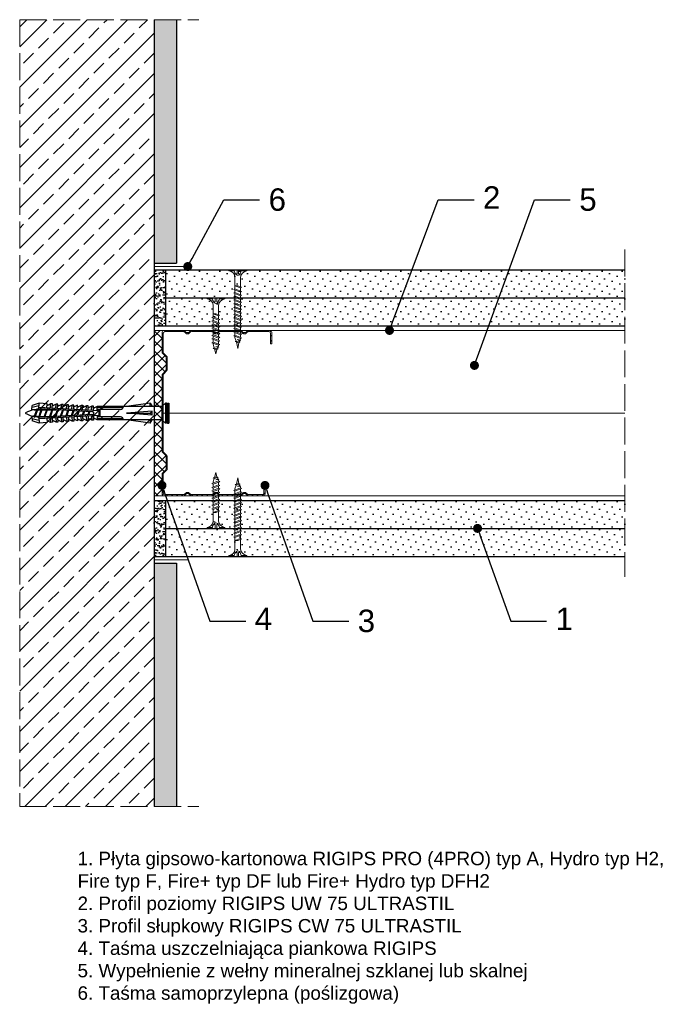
# Model space of a CAD drawing. Header units: millimetres. Extents: x 1525 to 2876, y 547 to 1600.
# Tile 2 of 5: x 2078 to 2368, y 547 to 987. Entities that reach past the tile are written whole.
import ezdxf
from ezdxf import colors
from ezdxf.entities.mleader import LeaderData, LeaderLine
from ezdxf.math import Vec2, Vec3

# ---------------------------------------------------------------- set-up
doc = ezdxf.new("R2010")
doc.units = ezdxf.units.MM
doc.linetypes.add('ACAD_ISO02W100', pattern=[15, 12, -3])
for name, color, linetype, lineweight in [('_ISOVER WELNA', 7, 'BATTING', 9), ('_RIGIPS AKCESORIA', 7, 'Continuous', 18), ('_RIGIPS G-K', 7, 'Continuous', 25), ('_RIGIPS PROFIL', 7, 'Continuous', 18), ('KRESKOWANIE', 7, 'Continuous', 9), ('OPISY', 7, 'Continuous', 9), ('PRZERYWANA', 7, 'ACAD_ISO02W100', 9)]:
    doc.layers.add(name, color=color, linetype=linetype, lineweight=lineweight)
doc.styles.get("Standard").update_dxf_attribs({"font": 'arial.ttf'})
doc.linetypes.add('BATTING', pattern='A,0.00254,-2.54,[134,ltypeshp.shx,S=2.54,R=0,X=-2.54,Y=0],-5.08,[134,ltypeshp.shx,S=2.54,R=180,X=2.54,Y=0],-2.54', length=10.16254)
pattern_1 = [(225, (203.0252, -227.8716), (1.122532, -3.367596), [0, -3.175])]
pattern_2 = [(225, (203.0252, -229.6716), (1.122532, -3.367596), [0, -3.175])]

# ---------------------------------------------------------------- blocks, each defined once
blk = doc.blocks.new('TN 25')
at = {"layer": '_RIGIPS AKCESORIA'}
for p, q in [((0, -0.84), (0, 7.16)), ((0, 7.16), (0.46, 7.16)), ((0.46, 4.78), (0, 4.78)), ((0.46, 7.16), (0.46, 4.78)), ((3.02, 4.46), (8.47, 4.46)), ((7.12, 4.46), (7.12, 3.18)), ((8.03, 2.01), (7.12, 4.46)), ((8.47, 4.46), (8.79, 5)), ((9.61, 1.51), (8.47, 4.46)), ((8.79, 5), (9.93, 2.01)), ((9, 4.46), (10.1, 4.46)), ((10.1, 4.46), (10.41, 5)), ((11.23, 1.51), (10.1, 4.46)), ((10.41, 5), (11.56, 2.01)), ((10.62, 4.46), (11.67, 4.46)), ((11.67, 4.46), (11.99, 5)), ((12.81, 1.51), (11.67, 4.46)), ((11.99, 5), (13.14, 2.01)), ((12.2, 4.46), (13.21, 4.46)), ((13.21, 4.46), (13.52, 5)), ((14.34, 1.51), (13.21, 4.46)), ((13.52, 5), (14.67, 2.01)), ((13.73, 4.46), (14.8, 4.46)), ((14.8, 4.46), (15.12, 5)), ((15.94, 1.51), (14.8, 4.46)), ((15.12, 5), (16.26, 2.01)), ((15.33, 4.46), (16.42, 4.46)), ((16.42, 4.46), (16.73, 5)), ((17.55, 1.51), (16.42, 4.46)), ((16.73, 5), (17.88, 2.01)), ((16.94, 4.46), (17.99, 4.46)), ((17.99, 4.46), (18.31, 5)), ((19.13, 1.51), (17.99, 4.46)), ((18.31, 5), (19.45, 2.01)), ((18.52, 4.46), (19.68, 4.46)), ((19.68, 4.46), (20, 5)), ((20.82, 1.51), (19.68, 4.46)), ((20, 5), (21.14, 2.01)), ((20.21, 4.46), (20.7, 4.46)), ((20.7, 4.46), (22.28, 3.98)), ((0, 3.5), (1.77, 3.5)), ((0, 2.83), (1.77, 2.83)), ((0.46, 1.64), (0, 1.64)), ((0.46, -0.84), (0.46, 1.64)), ((1.77, 3.5), (1.77, 4.2)), ((1.77, 2.83), (1.77, 2.18)), ((7.49, 2.01), (3.55, 2.01)), ((7.12, 3.18), (7.65, 1.53)), ((7.65, 1.53), (8.03, 2.01)), ((9.41, 2.01), (8.03, 2.01)), ((9.93, 2.01), (9.61, 1.51)), ((11.04, 2.01), (9.93, 2.01)), ((11.56, 2.01), (11.23, 1.51)), ((12.61, 2.01), (11.56, 2.01)), ((13.14, 2.01), (12.81, 1.51)), ((14.15, 2.01), (13.14, 2.01)), ((14.67, 2.01), (14.34, 1.51)), ((15.74, 2.01), (14.67, 2.01)), ((16.26, 2.01), (15.94, 1.51)), ((17.36, 2.01), (16.26, 2.01)), ((17.88, 2.01), (17.55, 1.51)), ((18.93, 2.01), (17.88, 2.01)), ((19.45, 2.01), (19.13, 1.51)), ((19.45, 2.01), (20.62, 2.01)), ((21.14, 2.01), (20.82, 1.51)), ((21.14, 2.01), (21.81, 2.12)), ((21.85, 1.83), (21.67, 3.28)), ((21.67, 3.28), (22.14, 2.4)), ((22.14, 2.4), (21.85, 1.83)), ((22.7, 2.36), (22.14, 2.4)), ((22.28, 3.98), (22.56, 4.37)), ((22.7, 2.36), (22.28, 3.98)), ((22.56, 4.37), (23.03, 2.71)), ((23.03, 2.71), (22.7, 2.36)), ((22.71, 3.85), (25, 3.24)), ((25, 3.24), (23.03, 2.71)), ((0, -0.84), (0.46, -0.84))]:
    blk.add_line(p, q, dxfattribs=at)
for centre, major_axis, ratio, start_param, end_param in [((3.09, 7.67), (0.17, 3.2), 0.826134, 1.773653, 3.180586), ((-0.04, 0.9), (0, 3.93), 0.848176, -0.720942, -0.151112), ((3.37, -1.57), (0.28, 3.57), 0.832181, 0.035984, 1.430787), ((-2.73, 15.91), (0, 14.76), 0.848176, 3.399396, 3.475072), ((0.59, 4.62), (0, 2.81), 0.848176, 3.475072, 3.862535), ((1.66, 3.18), (0, 0.895), 0.848176, -1.552777, -0.720942), ((1.66, 3.18), (0, 0.895), 0.848176, 3.862535, 4.730408)]:
    blk.add_ellipse(centre, major_axis=major_axis, ratio=ratio, start_param=start_param, end_param=end_param, dxfattribs=at)
blk = doc.blocks.new('TN 35')
at = {"layer": '_RIGIPS AKCESORIA'}
for p, q in [((0, -0.84), (0, 7.16)), ((0, 7.16), (0.46, 7.16)), ((0.46, 4.78), (0, 4.78)), ((0.46, 7.16), (0.46, 4.78)), ((3.02, 4.46), (8.47, 4.46)), ((7.12, 4.46), (7.12, 3.18)), ((8.03, 2.01), (7.12, 4.46)), ((8.47, 4.46), (8.79, 5)), ((9.61, 1.51), (8.47, 4.46)), ((8.79, 5), (9.93, 2.01)), ((9, 4.46), (10.1, 4.46)), ((10.1, 4.46), (10.41, 5)), ((11.23, 1.51), (10.1, 4.46)), ((10.41, 5), (11.56, 2.01)), ((10.62, 4.46), (11.67, 4.46)), ((11.67, 4.46), (11.99, 5)), ((12.81, 1.51), (11.67, 4.46)), ((11.99, 5), (13.14, 2.01)), ((12.2, 4.46), (13.21, 4.46)), ((13.21, 4.46), (13.52, 5)), ((14.34, 1.51), (13.21, 4.46)), ((13.52, 5), (14.67, 2.01)), ((13.73, 4.46), (14.8, 4.46)), ((14.8, 4.46), (15.12, 5)), ((15.94, 1.51), (14.8, 4.46)), ((15.12, 5), (16.26, 2.01)), ((15.33, 4.46), (16.42, 4.46)), ((16.42, 4.46), (16.73, 5)), ((17.55, 1.51), (16.42, 4.46)), ((16.73, 5), (17.88, 2.01)), ((16.94, 4.46), (17.99, 4.46)), ((17.99, 4.46), (18.31, 5)), ((19.13, 1.51), (17.99, 4.46)), ((18.31, 5), (19.45, 2.01)), ((18.52, 4.46), (19.57, 4.46)), ((19.57, 4.46), (19.88, 5)), ((20.7, 1.51), (19.57, 4.46)), ((19.88, 5), (21.03, 2.01)), ((20.09, 4.46), (21.14, 4.46)), ((21.14, 4.46), (21.46, 5)), ((22.28, 1.51), (21.14, 4.46)), ((21.46, 5), (22.6, 2.01)), ((21.67, 4.46), (22.72, 4.46)), ((22.72, 4.46), (23.03, 5)), ((23.85, 1.51), (22.72, 4.46)), ((23.03, 5), (24.18, 2.01)), ((23.24, 4.46), (24.29, 4.46)), ((24.29, 4.46), (24.61, 5)), ((25.43, 1.51), (24.29, 4.46)), ((24.61, 5), (25.75, 2.01)), ((24.81, 4.46), (25.87, 4.46)), ((25.87, 4.46), (26.18, 5)), ((27, 1.51), (25.87, 4.46)), ((26.18, 5), (27.33, 2.01)), ((26.39, 4.46), (27.44, 4.46)), ((27.44, 4.46), (27.76, 5)), ((28.58, 1.51), (27.44, 4.46)), ((27.76, 5), (28.9, 2.01)), ((27.96, 4.46), (29.13, 4.46)), ((29.13, 4.46), (29.45, 5)), ((30.27, 1.51), (29.13, 4.46)), ((29.45, 5), (30.59, 2.01)), ((29.65, 4.46), (30.15, 4.46)), ((30.15, 4.46), (31.73, 3.98)), ((0, 3.5), (1.77, 3.5)), ((0, 2.83), (1.77, 2.83)), ((0.46, 1.64), (0, 1.64)), ((0.46, -0.84), (0.46, 1.64)), ((1.77, 3.5), (1.77, 4.2)), ((1.77, 2.83), (1.77, 2.18)), ((7.49, 2.01), (3.55, 2.01)), ((7.12, 3.18), (7.65, 1.53)), ((7.65, 1.53), (8.03, 2.01)), ((9.41, 2.01), (8.03, 2.01)), ((9.93, 2.01), (9.61, 1.51)), ((11.04, 2.01), (9.93, 2.01)), ((11.56, 2.01), (11.23, 1.51)), ((12.61, 2.01), (11.56, 2.01)), ((13.14, 2.01), (12.81, 1.51)), ((14.15, 2.01), (13.14, 2.01)), ((14.67, 2.01), (14.34, 1.51)), ((15.74, 2.01), (14.67, 2.01)), ((16.26, 2.01), (15.94, 1.51)), ((17.36, 2.01), (16.26, 2.01)), ((17.88, 2.01), (17.55, 1.51)), ((18.93, 2.01), (17.84, 2.01)), ((19.45, 2.01), (19.13, 1.51)), ((20.51, 2.01), (19.41, 2.01)), ((21.03, 2.01), (20.7, 1.51)), ((22.08, 2.01), (20.99, 2.01)), ((22.6, 2.01), (22.28, 1.51)), ((23.66, 2.01), (22.56, 2.01)), ((24.18, 2.01), (23.85, 1.51)), ((25.23, 2.01), (24.14, 2.01)), ((25.75, 2.01), (25.43, 1.51)), ((26.81, 2.01), (25.71, 2.01)), ((27.33, 2.01), (27, 1.51)), ((28.38, 2.01), (27.33, 2.01)), ((28.9, 2.01), (28.58, 1.51)), ((28.9, 2.01), (30.07, 2.01)), ((30.59, 2.01), (30.27, 1.51)), ((30.59, 2.01), (31.26, 2.12)), ((31.3, 1.83), (31.12, 3.28)), ((31.12, 3.28), (31.59, 2.4)), ((31.59, 2.4), (31.3, 1.83)), ((32.15, 2.36), (31.59, 2.4)), ((31.73, 3.98), (32.01, 4.37)), ((32.15, 2.36), (31.73, 3.98)), ((32.01, 4.37), (32.48, 2.71)), ((32.48, 2.71), (32.15, 2.36)), ((32.16, 3.85), (35, 3.24)), ((35, 3.24), (32.48, 2.71)), ((0, -0.84), (0.46, -0.84))]:
    blk.add_line(p, q, dxfattribs=at)
for centre, major_axis, ratio, start_param, end_param in [((3.09, 7.67), (0.17, 3.2), 0.826134, 1.773653, 3.180586), ((-0.04, 0.9), (0, 3.93), 0.848176, -0.720942, -0.151112), ((3.37, -1.57), (0.28, 3.57), 0.832181, 0.035984, 1.430787), ((-2.73, 15.91), (0, 14.76), 0.848176, 3.399396, 3.475072), ((0.59, 4.62), (0, 2.81), 0.848176, 3.475072, 3.862535), ((1.66, 3.18), (0, 0.895), 0.848176, -1.552777, -0.720942), ((1.66, 3.18), (0, 0.895), 0.848176, 3.862535, 4.730408)]:
    blk.add_ellipse(centre, major_axis=major_axis, ratio=ratio, start_param=start_param, end_param=end_param, dxfattribs=at)
blk = doc.blocks.new('CW 75 ULTRASTIL')
h = blk.add_hatch()
h.set_pattern_fill('ANSI31', color=256, scale=0.5, style=0)
h.paths.add_polyline_path([(106.07, 103.31, -0.414214), (106.87, 104.11), (115.19, 104.11, -0.198912), (115.55, 103.96), (116.25, 103.25, 0.198912), (116.61, 103.11), (117.19, 103.11, 0.198912), (117.55, 103.25), (118.25, 103.96, -0.198912), (118.61, 104.11), (127.89, 104.11, -0.198912), (128.25, 103.96), (128.95, 103.25, 0.198912), (129.31, 103.11), (129.89, 103.11, 0.198912), (130.25, 103.25), (130.95, 103.96, -0.198912), (131.31, 104.11), (140.59, 104.11, -0.198912), (140.95, 103.96), (141.65, 103.25, 0.198912), (142.01, 103.11), (142.59, 103.11, 0.198912), (142.95, 103.25), (143.65, 103.96, -0.198912), (144.01, 104.11), (153.17, 104.11, -0.414214), (153.97, 103.31), (153.97, 98.66), (154.52, 98.66), (154.52, 103.86, 0.414214), (153.72, 104.66), (144.01, 104.66, 0.198912), (143.65, 104.51), (142.95, 103.8, -0.198912), (142.59, 103.66), (142.01, 103.66, -0.198912), (141.65, 103.8), (140.95, 104.51, 0.198912), (140.59, 104.66), (131.31, 104.66, 0.198912), (130.95, 104.51), (130.25, 103.8, -0.198912), (129.89, 103.66), (129.31, 103.66, -0.198912), (128.95, 103.8), (128.25, 104.51, 0.198912), (127.89, 104.66), (118.61, 104.66, 0.198912), (118.25, 104.51), (117.55, 103.8, -0.198912), (117.19, 103.66), (116.61, 103.66, -0.198912), (116.25, 103.8), (115.55, 104.51, 0.198912), (115.19, 104.66), (106.32, 104.66, 0.414214), (105.52, 103.86), (105.52, 94.86, 0.198912), (105.67, 94.51), (107.17, 93, -0.198912), (107.32, 92.65), (107.32, 87.06, -0.198912), (107.17, 86.71), (105.67, 85.2, 0.198912), (105.52, 84.85), (105.52, 50.66, 0.198912), (105.67, 50.31), (107.17, 48.8, -0.198912), (107.32, 48.45), (107.32, 42.86, -0.198912), (107.17, 42.51), (105.67, 41, 0.198912), (105.52, 40.65), (105.52, 31.66, 0.414214), (106.32, 30.86), (115.19, 30.86, 0.198912), (115.55, 31), (116.25, 31.71, -0.198912), (116.61, 31.86), (117.19, 31.86, -0.198912), (117.55, 31.71), (118.25, 31, 0.198912), (118.61, 30.86), (127.89, 30.86, 0.198912), (128.25, 31), (128.95, 31.71, -0.198912), (129.31, 31.86), (129.89, 31.86, -0.198912), (130.25, 31.71), (130.95, 31, 0.198912), (131.31, 30.86), (140.59, 30.86, 0.198912), (140.95, 31), (141.65, 31.71, -0.198912), (142.01, 31.86), (142.59, 31.86, -0.198912), (142.95, 31.71), (143.65, 31, 0.198912), (144.01, 30.86), (150.72, 30.86, 0.414214), (151.52, 31.66), (151.52, 36.86), (150.97, 36.86), (150.97, 32.21, -0.414214), (150.17, 31.41), (144.01, 31.41, -0.198912), (143.65, 31.55), (142.95, 32.26, 0.198912), (142.59, 32.41), (142.01, 32.41, 0.198912), (141.65, 32.26), (140.95, 31.55, -0.198912), (140.59, 31.41), (131.31, 31.41, -0.198912), (130.95, 31.55), (130.25, 32.26, 0.198912), (129.89, 32.41), (129.31, 32.41, 0.198912), (128.95, 32.26), (128.25, 31.55, -0.198912), (127.89, 31.41), (118.61, 31.41, -0.198912), (118.25, 31.55), (117.55, 32.26, 0.198912), (117.19, 32.41), (116.61, 32.41, 0.198912), (116.25, 32.26), (115.55, 31.55, -0.198912), (115.19, 31.41), (106.87, 31.41, -0.414214), (106.07, 32.21), (106.07, 40.65, -0.198912), (106.22, 41), (107.72, 42.51, 0.198912), (107.87, 42.86), (107.87, 48.45, 0.198912), (107.72, 48.8), (106.22, 50.31, -0.198912), (106.07, 50.66), (106.07, 84.85, -0.198912), (106.22, 85.2), (107.72, 86.71, 0.198912), (107.87, 87.06), (107.87, 92.65, 0.198912), (107.72, 93), (106.22, 94.51, -0.198912), (106.07, 94.86)])
at = {"layer": '_RIGIPS PROFIL'}
for p, q in [((105.52, 103.86), (105.52, 94.86)), ((106.07, 103.31), (106.07, 94.86)), ((115.19, 104.66), (106.32, 104.66)), ((115.19, 104.11), (106.87, 104.11)), ((115.55, 104.51), (116.25, 103.8)), ((115.55, 103.96), (116.25, 103.25)), ((117.19, 103.66), (116.61, 103.66)), ((117.19, 103.11), (116.61, 103.11)), ((118.25, 104.51), (117.55, 103.8)), ((118.25, 103.96), (117.55, 103.25)), ((127.89, 104.66), (118.61, 104.66)), ((127.89, 104.11), (118.61, 104.11)), ((128.25, 104.51), (128.95, 103.8)), ((128.25, 103.96), (128.95, 103.25)), ((129.89, 103.66), (129.31, 103.66)), ((129.89, 103.11), (129.31, 103.11)), ((130.95, 104.51), (130.25, 103.8)), ((130.95, 103.96), (130.25, 103.25)), ((131.31, 104.66), (140.59, 104.66)), ((131.31, 104.11), (140.59, 104.11)), ((140.95, 104.51), (141.65, 103.8)), ((140.95, 103.96), (141.65, 103.25)), ((142.59, 103.66), (142.01, 103.66)), ((142.59, 103.11), (142.01, 103.11)), ((143.65, 104.51), (142.95, 103.8)), ((143.65, 103.96), (142.95, 103.25)), ((153.72, 104.66), (144.01, 104.66)), ((153.17, 104.11), (144.01, 104.11)), ((153.97, 98.66), (153.97, 103.31)), ((154.52, 98.66), (154.52, 103.86)), ((153.97, 98.66), (154.52, 98.66)), ((107.17, 93), (105.67, 94.51)), ((107.72, 93), (106.22, 94.51)), ((107.32, 92.65), (107.32, 87.06)), ((107.87, 92.65), (107.87, 87.06)), ((105.52, 84.85), (105.52, 50.66)), ((107.17, 86.71), (105.67, 85.2)), ((106.07, 84.85), (106.07, 50.66)), ((107.72, 86.71), (106.22, 85.2)), ((107.17, 48.8), (105.67, 50.31)), ((107.72, 48.8), (106.22, 50.31)), ((107.32, 42.86), (107.32, 48.45)), ((107.87, 42.86), (107.87, 48.45)), ((105.52, 31.66), (105.52, 40.65)), ((107.17, 42.51), (105.67, 41)), ((106.07, 32.21), (106.07, 40.65)), ((107.72, 42.51), (106.22, 41)), ((150.97, 36.86), (150.97, 32.21)), ((150.97, 36.86), (151.52, 36.86)), ((151.52, 36.86), (151.52, 31.66)), ((115.19, 30.86), (106.32, 30.86)), ((115.19, 31.41), (106.87, 31.41)), ((115.55, 31.55), (116.25, 32.26)), ((115.55, 31), (116.25, 31.71)), ((117.19, 32.41), (116.61, 32.41)), ((117.19, 31.86), (116.61, 31.86)), ((118.25, 31.55), (117.55, 32.26)), ((118.25, 31), (117.55, 31.71)), ((127.89, 31.41), (118.61, 31.41)), ((127.89, 30.86), (118.61, 30.86)), ((128.25, 31.55), (128.95, 32.26)), ((128.25, 31), (128.95, 31.71)), ((129.89, 32.41), (129.31, 32.41)), ((129.89, 31.86), (129.31, 31.86)), ((130.95, 31.55), (130.25, 32.26)), ((130.95, 31), (130.25, 31.71)), ((131.31, 31.41), (140.59, 31.41)), ((131.31, 30.86), (140.59, 30.86)), ((140.95, 31.55), (141.65, 32.26)), ((140.95, 31), (141.65, 31.71)), ((142.59, 32.41), (142.01, 32.41)), ((142.59, 31.86), (142.01, 31.86)), ((143.65, 31.55), (142.95, 32.26)), ((143.65, 31), (142.95, 31.71)), ((150.17, 31.41), (144.01, 31.41)), ((150.72, 30.86), (144.01, 30.86))]:
    blk.add_line(p, q, dxfattribs=at)
for centre, radius, start, end in [((106.32, 103.86), 0.8, 90, 180), ((106.87, 103.31), 0.8, 90, 180), ((115.19, 104.16), 0.5, 45, 90), ((115.19, 103.61), 0.5, 45, 90), ((116.61, 104.16), 0.5, 225, 270), ((116.61, 103.61), 0.5, 225, 270), ((117.19, 104.16), 0.5, 270, 315), ((117.19, 103.61), 0.5, 270, 315), ((118.61, 104.16), 0.5, 90, 135), ((118.61, 103.61), 0.5, 90, 135), ((127.89, 104.16), 0.5, 45, 90), ((127.89, 103.61), 0.5, 45, 90), ((129.31, 104.16), 0.5, 225, 270), ((129.31, 103.61), 0.5, 225, 270), ((129.89, 104.16), 0.5, 270, 315), ((129.89, 103.61), 0.5, 270, 315), ((131.31, 104.16), 0.5, 90, 135), ((131.31, 103.61), 0.5, 90, 135), ((140.59, 104.16), 0.5, 45, 90), ((140.59, 103.61), 0.5, 45, 90), ((142.01, 104.16), 0.5, 225, 270), ((142.01, 103.61), 0.5, 225, 270), ((142.59, 104.16), 0.5, 270, 315), ((142.59, 103.61), 0.5, 270, 315), ((144.01, 104.16), 0.5, 90, 135), ((144.01, 103.61), 0.5, 90, 135), ((153.17, 103.31), 0.8, 0, 90), ((153.72, 103.86), 0.8, 0, 90), ((106.02, 94.86), 0.5, 180, 225), ((106.57, 94.86), 0.5, 180, 225), ((106.82, 92.65), 0.5, 0, 45), ((107.37, 92.65), 0.5, 0, 45), ((106.02, 84.85), 0.5, 135, 180), ((106.57, 84.85), 0.5, 135, 180), ((106.82, 87.06), 0.5, 315, 0), ((107.37, 87.06), 0.5, 315, 0), ((106.02, 50.66), 0.5, 180, 225), ((106.57, 50.66), 0.5, 180, 225), ((106.82, 48.45), 0.5, 0, 45), ((107.37, 48.45), 0.5, 0, 45), ((106.02, 40.65), 0.5, 135, 180), ((106.57, 40.65), 0.5, 135, 180), ((106.82, 42.86), 0.5, 315, 0), ((107.37, 42.86), 0.5, 315, 0), ((106.32, 31.66), 0.8, 180, 270), ((106.87, 32.21), 0.8, 180, 270), ((115.19, 31.91), 0.5, 270, 315), ((115.19, 31.36), 0.5, 270, 315), ((116.61, 31.91), 0.5, 90, 135), ((116.61, 31.36), 0.5, 90, 135), ((117.19, 31.91), 0.5, 45, 90), ((117.19, 31.36), 0.5, 45, 90), ((118.61, 31.91), 0.5, 225, 270), ((118.61, 31.36), 0.5, 225, 270), ((127.89, 31.91), 0.5, 270, 315), ((127.89, 31.36), 0.5, 270, 315), ((129.31, 31.91), 0.5, 90, 135), ((129.31, 31.36), 0.5, 90, 135), ((129.89, 31.91), 0.5, 45, 90), ((129.89, 31.36), 0.5, 45, 90), ((131.31, 31.91), 0.5, 225, 270), ((131.31, 31.36), 0.5, 225, 270), ((140.59, 31.91), 0.5, 270, 315), ((140.59, 31.36), 0.5, 270, 315), ((142.01, 31.91), 0.5, 90, 135), ((142.01, 31.36), 0.5, 90, 135), ((142.59, 31.91), 0.5, 45, 90), ((142.59, 31.36), 0.5, 45, 90), ((144.01, 31.91), 0.5, 225, 270), ((144.01, 31.36), 0.5, 225, 270), ((150.17, 32.21), 0.8, 270, 0), ((150.72, 31.66), 0.8, 270, 0)]:
    blk.add_arc(centre, radius, start, end, dxfattribs=at)
blk = doc.blocks.new('kolek rozprezny komplet 60')
for p, q in [((393.81, 219.85), (390.76, 218.91)), ((393.68, 217.35), (393.81, 219.85)), ((397.41, 219.66), (393.81, 219.85)), ((397.31, 217.76), (397.41, 219.66)), ((443.47, 219.95), (432.8, 218.45)), ((443.47, 218.45), (443.47, 219.95)), ((443.47, 219.95), (444.34, 218.45)), ((450.17, 219.95), (448.67, 218.45)), ((450.17, 219.95), (450.17, 210.95)), ((450.67, 219.95), (450.17, 219.95)), ((450.67, 219.95), (450.67, 210.95)), ((450.67, 219.35), (451.17, 219.95)), ((451.17, 219.95), (451.67, 219.95)), ((451.17, 219.95), (451.17, 210.95)), ((451.67, 219.95), (451.67, 210.95)), ((390.66, 217.01), (390.76, 218.91)), ((393.15, 216.88), (390.66, 217.01)), ((393.75, 218.75), (390.71, 217.96)), ((391.67, 216.95), (392.67, 216.95)), ((392.67, 216.95), (391.67, 213.95)), ((392.67, 216.95), (392.07, 213.95)), ((393.07, 216.95), (392.07, 213.95)), ((392.67, 216.95), (393.04, 217.45)), ((393.07, 216.95), (393.04, 217.45)), ((393.07, 216.95), (394.67, 216.95)), ((394.67, 216.95), (393.67, 213.95)), ((417.38, 216.11), (393.68, 217.35)), ((420.47, 216.55), (393.71, 217.95)), ((394.67, 216.95), (394.07, 213.95)), ((395.07, 216.95), (394.07, 213.95)), ((394.67, 216.95), (394.92, 217.29)), ((395.07, 216.95), (395.05, 217.28)), ((395.07, 216.95), (397.07, 216.95)), ((397.07, 216.95), (396.07, 213.95)), ((397.07, 216.95), (396.47, 213.95)), ((397.47, 216.95), (396.47, 213.95)), ((397.07, 216.95), (397.23, 217.17)), ((397.47, 216.95), (397.46, 217.16)), ((397.47, 216.95), (399.47, 216.95)), ((397.67, 217.14), (397.71, 217.74)), ((399, 219.58), (397.82, 218.98)), ((398.47, 217.1), (398.5, 217.7)), ((399.47, 216.95), (398.47, 213.95)), ((399.47, 216.95), (398.87, 213.95)), ((399.87, 216.95), (398.87, 213.95)), ((398.9, 217.68), (399, 219.58)), ((399.8, 219.54), (399, 219.58)), ((399.47, 216.95), (399.55, 217.05)), ((399.7, 217.64), (399.8, 219.54)), ((399.87, 216.95), (399.87, 217.03)), ((399.87, 216.95), (401.38, 216.95)), ((400.07, 217.02), (400.1, 217.62)), ((401.4, 219.45), (400.22, 218.85)), ((400.87, 216.98), (400.9, 217.58)), ((401.87, 216.92), (400.87, 213.95)), ((401.87, 216.92), (401.27, 213.95)), ((402.26, 216.9), (401.27, 213.95)), ((401.3, 217.56), (401.4, 219.45)), ((402.2, 219.41), (401.4, 219.45)), ((402.1, 217.51), (402.2, 219.41)), ((402.47, 216.89), (402.5, 217.49)), ((403.8, 219.33), (402.61, 218.72)), ((403.27, 216.85), (403.3, 217.45)), ((404.22, 216.8), (403.31, 214.05)), ((403.7, 217.43), (403.8, 219.33)), ((404.24, 216.8), (403.7, 214.07)), ((404.62, 216.78), (403.72, 214.07)), ((404.6, 219.29), (403.8, 219.33)), ((404.5, 217.39), (404.6, 219.29)), ((404.86, 216.77), (404.9, 217.37)), ((406.19, 219.2), (405.01, 218.6)), ((405.66, 216.73), (405.69, 217.32)), ((406.58, 216.68), (405.75, 214.18)), ((406.09, 217.3), (406.19, 219.2)), ((406.62, 216.68), (406.12, 214.2)), ((406.98, 216.66), (406.16, 214.2)), ((406.99, 219.16), (406.19, 219.2)), ((406.89, 217.26), (406.99, 219.16)), ((407.26, 216.64), (407.29, 217.24)), ((408.59, 219.08), (407.41, 218.47)), ((408.06, 216.6), (408.09, 217.2)), ((408.94, 216.55), (408.19, 214.31)), ((408.49, 217.18), (408.59, 219.08)), ((408.99, 216.55), (408.55, 214.33)), ((409.39, 219.03), (408.59, 219.08)), ((409.34, 216.53), (408.6, 214.33)), ((409.29, 217.14), (409.39, 219.03)), ((409.66, 216.52), (409.69, 217.12)), ((410.99, 218.95), (409.8, 218.35)), ((410.46, 216.47), (410.49, 217.07)), ((411.3, 216.43), (410.64, 214.44)), ((410.89, 217.05), (410.99, 218.95)), ((411.37, 216.43), (410.98, 214.45)), ((411.69, 216.41), (411.04, 214.46)), ((412.59, 218.87), (411.4, 218.26)), ((412.05, 216.39), (412.09, 216.99)), ((412.49, 216.97), (412.59, 218.87)), ((413.38, 218.82), (412.59, 218.87)), ((412.85, 216.35), (412.89, 216.95)), ((413.66, 216.31), (413.08, 214.56)), ((413.28, 216.93), (413.38, 218.82)), ((413.75, 216.3), (413.4, 214.58)), ((414.05, 216.29), (413.49, 214.58)), ((414.98, 218.74), (413.8, 218.14)), ((414.45, 216.27), (414.48, 216.86)), ((414.88, 216.84), (414.98, 218.74)), ((415.78, 218.7), (414.98, 218.74)), ((415.25, 216.22), (415.28, 216.82)), ((416.02, 216.18), (415.52, 214.69)), ((415.68, 216.8), (415.78, 218.7)), ((416.12, 216.18), (415.83, 214.71)), ((416.41, 216.16), (415.93, 214.71)), ((417.38, 218.62), (416.2, 218.01)), ((417.28, 216.72), (417.38, 218.62)), ((418.18, 218.57), (417.38, 218.62)), ((418.22, 215.58), (418.01, 214.95)), ((418.08, 216.68), (418.18, 218.57)), ((419.78, 218.49), (418.59, 217.89)), ((419.68, 216.59), (419.78, 218.49)), ((430.17, 217.15), (419.71, 217.15)), ((431.37, 217.95), (419.75, 217.95)), ((448.67, 218.45), (419.77, 218.45)), ((420.47, 217.15), (420.47, 213.75)), ((420.67, 217.15), (420.67, 213.75)), ((420.87, 217.15), (420.87, 213.75)), ((444.34, 216.37), (432.8, 215.45)), ((432.8, 215.45), (443.47, 215.45)), ((444.34, 214.53), (432.8, 215.45)), ((444.34, 216.37), (443.47, 215.45)), ((444.34, 214.53), (443.47, 215.45)), ((444.34, 214.53), (444.34, 216.37)), ((448.67, 218.45), (448.67, 212.45)), ((448.67, 216.95), (448.67, 213.95)), ((393.15, 214.02), (390.66, 213.89)), ((390.66, 213.89), (390.76, 211.99)), ((393.75, 212.15), (390.71, 212.94)), ((393.81, 211.05), (390.76, 211.99)), ((391.67, 213.95), (391.71, 213.45)), ((391.71, 213.45), (392.07, 213.95)), ((392.07, 213.95), (393.67, 213.95)), ((393.67, 213.95), (393.7, 213.55)), ((417.38, 214.79), (393.68, 213.55)), ((393.68, 213.55), (393.81, 211.05)), ((420.47, 214.35), (393.71, 212.95)), ((393.78, 213.55), (394.07, 213.95)), ((397.41, 211.24), (393.81, 211.05)), ((394.07, 213.95), (396.07, 213.95)), ((396.07, 213.95), (396.09, 213.67)), ((396.28, 213.68), (396.47, 213.95)), ((396.47, 213.95), (398.47, 213.95)), ((397.31, 213.14), (397.41, 211.24)), ((397.67, 213.76), (397.71, 213.16)), ((399, 211.32), (397.82, 211.93)), ((398.47, 213.95), (398.48, 213.8)), ((398.47, 213.8), (398.5, 213.2)), ((398.77, 213.81), (398.87, 213.95)), ((398.87, 213.95), (400.87, 213.95)), ((398.9, 213.22), (399, 211.32)), ((399.8, 211.36), (399, 211.32)), ((399.7, 213.26), (399.8, 211.36)), ((400.07, 213.88), (400.1, 213.28)), ((401.4, 211.45), (400.22, 212.05)), ((400.87, 213.95), (400.88, 213.92)), ((400.87, 213.92), (400.9, 213.32)), ((401.27, 213.95), (401.38, 213.95)), ((401.27, 213.94), (401.27, 213.95)), ((401.3, 213.35), (401.4, 211.45)), ((402.2, 211.49), (401.4, 211.45)), ((402.1, 213.39), (402.2, 211.49)), ((402.47, 214.01), (402.5, 213.41)), ((403.8, 211.57), (402.61, 212.18)), ((403.27, 214.05), (403.3, 213.45)), ((403.7, 213.47), (403.8, 211.57)), ((404.6, 211.62), (403.8, 211.57)), ((404.5, 213.51), (404.6, 211.62)), ((404.86, 214.13), (404.9, 213.53)), ((406.19, 211.7), (405.01, 212.3)), ((405.66, 214.17), (405.69, 213.58)), ((406.09, 213.6), (406.19, 211.7)), ((406.99, 211.74), (406.19, 211.7)), ((406.89, 213.64), (406.99, 211.74)), ((407.26, 214.26), (407.29, 213.66)), ((408.59, 211.82), (407.41, 212.43)), ((408.06, 214.3), (408.09, 213.7)), ((408.49, 213.72), (408.59, 211.82)), ((409.39, 211.87), (408.59, 211.82)), ((409.29, 213.76), (409.39, 211.87)), ((409.66, 214.38), (409.69, 213.79)), ((410.99, 211.95), (409.8, 212.55)), ((410.46, 214.43), (410.49, 213.83)), ((410.89, 213.85), (410.99, 211.95)), ((412.59, 212.03), (411.4, 212.64)), ((412.05, 214.51), (412.09, 213.91)), ((412.49, 213.93), (412.59, 212.03)), ((413.38, 212.08), (412.59, 212.03)), ((412.85, 214.55), (412.89, 213.95)), ((413.28, 213.97), (413.38, 212.08)), ((414.98, 212.16), (413.8, 212.76)), ((414.45, 214.64), (414.48, 214.04)), ((414.88, 214.06), (414.98, 212.16)), ((415.78, 212.2), (414.98, 212.16)), ((415.25, 214.68), (415.28, 214.08)), ((415.68, 214.1), (415.78, 212.2)), ((417.38, 212.29), (416.2, 212.89)), ((417.28, 214.18), (417.38, 212.29)), ((418.18, 212.33), (417.38, 212.29)), ((418.08, 214.22), (418.18, 212.33)), ((419.78, 212.41), (418.59, 213.01)), ((419.68, 214.31), (419.78, 212.41)), ((430.17, 213.75), (419.71, 213.75)), ((431.37, 212.95), (419.75, 212.95)), ((448.67, 212.45), (419.77, 212.45)), ((443.47, 210.95), (432.8, 212.45)), ((443.47, 212.45), (443.47, 210.95)), ((443.47, 210.95), (444.34, 212.45)), ((450.17, 210.95), (448.67, 212.45)), ((450.67, 210.95), (450.17, 210.95)), ((450.67, 211.55), (451.17, 210.95)), ((451.17, 210.95), (451.67, 210.95))]:
    blk.add_line(p, q)
for centre, radius, start, end in [((393.41, 206.24), 10.85, 99.2038, 121.9083), ((393.41, 224.66), 10.85, 238.0917, 260.7962), ((393.65, 216.85), 0.5, 87, 177), ((397.68, 219.24), 0.3, 177, 297), ((400.08, 219.12), 0.3, 177, 297), ((402.48, 218.99), 0.3, 177, 297), ((404.87, 218.87), 0.3, 177, 297), ((407.27, 218.74), 0.3, 177, 297), ((409.67, 218.61), 0.3, 177, 297), ((411.27, 218.53), 0.3, 177, 297), ((413.66, 218.41), 0.3, 177, 297), ((416.06, 218.28), 0.3, 177, 297), ((417.55, 215.45), 0.682, 255.8604, 104.1386), ((418.46, 218.15), 0.3, 177, 297), ((422.67, 216.95), 1, 90, 168.463), ((430.17, 218.45), 1.3, 270, 0), ((393.65, 214.05), 0.5, 183, 273), ((397.68, 211.66), 0.3, 63, 183), ((400.08, 211.78), 0.3, 63, 183), ((402.48, 211.91), 0.3, 63, 183), ((404.87, 212.03), 0.3, 63, 183), ((407.27, 212.16), 0.3, 63, 183), ((409.67, 212.29), 0.3, 63, 183), ((411.27, 212.37), 0.3, 63, 183), ((413.66, 212.5), 0.3, 63, 183), ((416.06, 212.62), 0.3, 63, 183), ((418.46, 212.75), 0.3, 63, 183), ((422.67, 213.95), 1, 191.537, 270), ((430.17, 212.45), 1.3, 0, 90)]:
    blk.add_arc(centre, radius, start, end)
blk = doc.blocks.new('_Dot')
at = {"color": 0, "linetype": 'ByBlock', "lineweight": -2}
blk.add_line((-0.5, 0), (-1, 0), dxfattribs=at)
at = {"color": 0, "linetype": 'ByBlock', "const_width": 0.5}
blk.add_lwpolyline([(-0.25, 0, 1), (0.25, 0, 1)], format="xyb", close=True, dxfattribs=at)

msp = doc.modelspace()

# ---------------------------------------------------------------- hatches: boundary and pattern name
at = {"layer": '_RIGIPS AKCESORIA'}
h = msp.add_hatch(dxfattribs=at)
h.set_pattern_fill('ANSI37', color=256, style=0)
h.set_pattern_definition([(45, (193.0252, -228.7716), (-2.245064, 2.245064), []), (135, (193.0252, -228.7716), (-2.245064, -2.245064), [])])
h.paths.add_polyline_path([(2141.73, 828.21, -0.198912), (2141.88, 828.56), (2143.38, 830.07, 0.198912), (2143.53, 830.42), (2143.53, 836.01, 0.198912), (2143.38, 836.36), (2141.88, 837.87, -0.198912), (2141.73, 838.22), (2141.73, 847.21, -0.414214), (2142.53, 848.01), (2138.23, 848.01), (2138.23, 774.21), (2142.53, 774.21, -0.414214), (2141.73, 775.01), (2141.73, 784.01, -0.198912), (2141.88, 784.36), (2143.38, 785.87, 0.198912), (2143.53, 786.22), (2143.53, 791.81, 0.198912), (2143.38, 792.16), (2141.88, 793.67, -0.198912), (2141.73, 794.02)])
at = {"layer": '_RIGIPS G-K'}
h = msp.add_hatch(dxfattribs=at)
h.set_pattern_fill('AR-SAND', color=256, scale=0.05, style=0)
h.set_pattern_definition([(37.5, (123.6918, -240.3716), (-0.0800016, 2.4470662), [0, -1.9304, 0, -2.159, 0, -2.06375]), (7.5, (123.692, -240.3716), (2.2476164, 3.5841255), [0, -1.0414, 0, -1.7399, 0, -0.66675]), (327.5, (122.1297, -240.3716), (3.9549619, 0.007186), [0, -0.635, 0, -2.286, 0, -2.9845]), (317.5, (122.1297, -240.3716), (3.8177823, 1.1146466), [0, -0.3175, 0, -1.4986, 0, -1.7145])])
h.paths.add_polyline_path([(2143.23, 875.01), (2138.23, 875.01), (2138.23, 850.01), (2143.23, 850.01)])
h = msp.add_hatch(dxfattribs=at)
h.set_pattern_fill('DOTS', color=256, scale=2, angle=225, style=0)
h.set_pattern_definition(pattern_1)
h.paths.add_polyline_path([(2348.23, 875.01), (2143.23, 875.01), (2143.23, 862.51), (2348.23, 862.51)])
h = msp.add_hatch(dxfattribs=at)
h.set_pattern_fill('DOTS', color=256, scale=2, angle=225, style=0)
h.set_pattern_definition(pattern_1)
h.paths.add_polyline_path([(2348.23, 862.51), (2143.23, 862.51), (2143.23, 850.01), (2348.23, 850.01)])
h = msp.add_hatch(dxfattribs=at)
h.set_pattern_fill('AR-SAND', color=256, scale=0.05, style=0)
h.set_pattern_definition([(322.5, (123.6918, 1862.596), (-0.0800016, -2.4470662), [0, -1.9304, 0, -2.159, 0, -2.06375]), (352.5, (123.692, 1862.596), (2.2476164, -3.5841255), [0, -1.0414, 0, -1.7399, 0, -0.66675]), (32.5, (122.1297, 1862.596), (3.9549619, -0.007186), [0, -0.635, 0, -2.286, 0, -2.9845]), (42.5, (122.1297, 1862.596), (3.8177823, -1.1146466), [0, -0.3175, 0, -1.4986, 0, -1.7145])])
h.paths.add_polyline_path([(2143.23, 747.21), (2138.23, 747.21), (2138.23, 772.21), (2143.23, 772.21)])
h = msp.add_hatch(dxfattribs=at)
h.set_pattern_fill('DOTS', color=256, scale=2, angle=225, style=0)
h.set_pattern_definition(pattern_2)
h.paths.add_polyline_path([(2348.23, 772.21), (2143.23, 772.21), (2143.23, 759.71), (2348.23, 759.71)])
h = msp.add_hatch(dxfattribs=at)
h.set_pattern_fill('DOTS', color=256, scale=2, angle=225, style=0)
h.set_pattern_definition(pattern_2)
h.paths.add_polyline_path([(2348.23, 759.71), (2143.23, 759.71), (2143.23, 747.21), (2348.23, 747.21)])
at = {"layer": 'KRESKOWANIE'}
h = msp.add_hatch(dxfattribs=at)
h.set_pattern_fill('ANSI33', color=256, scale=2, angle=180, style=0)
h.set_pattern_definition([(225, (203.025, -613.339), (8.980256, -8.980256), []), (225, (194.045, -613.339), (8.980256, -8.980256), [6.35, -3.175])])
h.paths.add_polyline_path([(2138.23, 986.61), (2078.23, 986.61), (2078.23, 635.61), (2138.23, 635.61)])
h = msp.add_hatch(dxfattribs=at)
h.set_pattern_fill('AR-SAND', color=256, scale=0.1, style=0)
h.set_pattern_definition([(37.5, (-146.9748, -228.7716), (-0.160003, 4.8941324), [0, -3.8608, 0, -4.318, 0, -4.1275]), (7.5, (-146.975, -228.7716), (4.495233, 7.168251), [0, -2.0828, 0, -3.4798, 0, -1.3335]), (327.5, (-150.099, -228.7716), (7.909924, 0.014372), [0, -1.27, 0, -4.572, 0, -5.969]), (317.5, (-150.099, -228.7716), (7.635565, 2.229293), [0, -0.635, 0, -2.9972, 0, -3.429])])
h.paths.add_polyline_path([(2138.23, 878.01), (2148.23, 878.01), (2148.23, 986.61), (2138.23, 986.61)])
h.paths.add_polyline_path([(2148.23, 744.21), (2138.23, 744.21), (2138.23, 635.61), (2148.23, 635.61)])

# ---------------------------------------------------------------- linework, layer by layer
for p, q in [((2138.23, 986.61), (2138.23, 635.61)), ((2148.23, 986.61), (2148.23, 878.01)), ((2138.23, 878.01), (2148.23, 878.01)), ((2138.23, 744.21), (2148.23, 744.21)), ((2148.23, 744.21), (2148.23, 635.61))]:
    msp.add_line(p, q)
at = {"layer": '_ISOVER WELNA', "ltscale": 3.6}
msp.add_line((2348.23, 811.11), (2142.28, 811.11), dxfattribs=at)
at = {"layer": '_RIGIPS AKCESORIA'}
for p, q in [((2138.23, 876.51), (2153.23, 876.51)), ((2138.23, 745.71), (2153.23, 745.71))]:
    msp.add_line(p, q, dxfattribs=at)
at = {"layer": '_RIGIPS G-K'}
for p, q in [((2138.23, 875.01), (2348.23, 875.01)), ((2143.23, 875.01), (2143.23, 850.01)), ((2143.23, 862.51), (2348.23, 862.51)), ((2138.23, 850.01), (2348.23, 850.01)), ((2138.23, 772.21), (2348.23, 772.21)), ((2143.23, 772.21), (2143.23, 747.21)), ((2143.23, 759.71), (2348.23, 759.71)), ((2138.23, 747.21), (2348.23, 747.21))]:
    msp.add_line(p, q, dxfattribs=at)
at = {"layer": '_RIGIPS PROFIL'}
for p, q in [((2138.23, 848.01), (2348.23, 848.01)), ((2138.23, 774.21), (2348.23, 774.21))]:
    msp.add_line(p, q, dxfattribs=at)
at = {"layer": 'PRZERYWANA'}
for p, q in [((2078.23, 986.61), (2158.23, 986.61)), ((2078.23, 986.61), (2078.23, 635.61)), ((2348.23, 884.11), (2348.23, 738.11)), ((2078.23, 635.61), (2158.23, 635.61))]:
    msp.add_line(p, q, dxfattribs=at)

# ---------------------------------------------------------------- block references
msp.add_blockref('kolek rozprezny komplet 60', (1693.05, 595.66))
at = {"layer": '_RIGIPS AKCESORIA', "xscale": -1, "rotation": 90}
for name, p in [('TN 35', (2178.75, 875.01)), ('TN 25', (2168.97, 862.51))]:
    msp.add_blockref(name, p, dxfattribs=at)
at = {"layer": '_RIGIPS AKCESORIA', "rotation": 90}
for name, p in [('TN 25', (2168.97, 759.71)), ('TN 35', (2178.75, 747.21))]:
    msp.add_blockref(name, p, dxfattribs=at)
at = {"layer": '_RIGIPS PROFIL'}
msp.add_blockref('CW 75 ULTRASTIL', (2036.21, 743.35), dxfattribs=at)

# ---------------------------------------------------------------- texts
at = {"insert": (2104.06, 615.47), "char_height": 6, "width": 267.1828, "attachment_point": 1}
msp.add_mtext('1. Płyta gipsowo-kartonowa RIGIPS PRO (4PRO) typ A, Hydro typ H2, Fire typ F, Fire+ typ DF lub Fire+ Hydro typ DFH2\\P2. Profil poziomy RIGIPS UW 75 ULTRASTIL\\P3. Profil słupkowy RIGIPS CW 75 ULTRASTIL\\P4. Taśma uszczelniająca piankowa RIGIPS\\P5. Wypełnienie z wełny mineralnej szklanej lub skalnej\\P6. Taśma samoprzylepna (poślizgowa)', dxfattribs=at)

# ---------------------------------------------------------------- leaders
at = {"layer": 'OPISY'}
ml = msp.add_multileader_mtext('Standard', dxfattribs=at)
ml.set_content('6', color=256)
ml.set_leader_properties()
ml.set_arrow_properties(name='DOT')
ml.build(insert=Vec2(0, 0))
ctx = ml.context
ctx.base_point, ctx.char_height, ctx.landing_gap_size, ctx.plane_origin = Vec3(2185.28, 906.3), 10, 4, Vec3(1992.69, 1049.95)
notes = []
notes.append((ctx, [(0, (1, 1, 0), (2169.28, 906.3), (1, 0), 16, [(0, [(2153.23, 876.51)], 0, [])])]))
ctx.mtext.insert, ctx.mtext.flow_direction = Vec3(2189.28, 911.38), 5
ml = msp.add_multileader_mtext('Standard', dxfattribs=at)
ml.set_content('2', color=256)
ml.set_leader_properties()
ml.set_arrow_properties(name='DOT')
ml.build(insert=Vec2(0, 0))
ctx = ml.context
ctx.base_point, ctx.char_height, ctx.landing_gap_size, ctx.plane_origin = Vec3(2280.94, 906.3), 10, 4, Vec3(2088.35, 1049.95)
notes.append((ctx, [(0, (1, 1, 0), (2264.94, 906.3), (1, 0), 16, [(0, [(2243.23, 848.01)], 0, [])])]))
ctx.mtext.insert, ctx.mtext.flow_direction = Vec3(2284.94, 912.3), 5
ml = msp.add_multileader_mtext('Standard', dxfattribs=at)
ml.set_content('5', color=256)
ml.set_leader_properties()
ml.set_arrow_properties(name='DOT')
ml.build(insert=Vec2(0, 0))
ctx = ml.context
ctx.base_point, ctx.char_height, ctx.landing_gap_size, ctx.plane_origin = Vec3(2323.91, 906.3), 10, 4, Vec3(2131.32, 1049.95)
notes.append((ctx, [(0, (1, 1, 0), (2307.91, 906.3), (1, 0), 16, [(0, [(2281.13, 832.41)], 0, [])])]))
ctx.mtext.insert, ctx.mtext.flow_direction = Vec3(2327.91, 911.38), 5
ml = msp.add_multileader_mtext('Standard', dxfattribs=at)
ml.set_content('4', color=256)
ml.set_leader_properties()
ml.set_arrow_properties(name='DOT')
ml.build(insert=Vec2(0, 0))
ctx = ml.context
ctx.base_point, ctx.char_height, ctx.landing_gap_size, ctx.plane_origin = Vec3(2179.08, 718.37), 10, 4, Vec3(1986.49, 574.71)
notes.append((ctx, [(0, (1, 1, 0), (2163.08, 718.37), (1, 0), 16, [(0, [(2141.73, 778.88)], 0, [])])]))
ctx.mtext.insert, ctx.mtext.flow_direction = Vec3(2183.08, 724.37), 5
ml = msp.add_multileader_mtext('Standard', dxfattribs=at)
ml.set_content('3', color=256)
ml.set_leader_properties()
ml.set_arrow_properties(name='DOT')
ml.build(insert=Vec2(0, 0))
ctx = ml.context
ctx.base_point, ctx.char_height, ctx.landing_gap_size, ctx.plane_origin = Vec3(2225.04, 718.37), 10, 4, Vec3(2032.45, 574.71)
notes.append((ctx, [(0, (1, 1, 0), (2209.04, 718.37), (1, 0), 16, [(0, [(2187.68, 778.88)], 0, [])])]))
ctx.mtext.insert, ctx.mtext.flow_direction = Vec3(2229.04, 723.46), 5
ml = msp.add_multileader_mtext('Standard', dxfattribs=at)
ml.set_content('1', color=256)
ml.set_leader_properties()
ml.set_arrow_properties(name='DOT')
ml.build(insert=Vec2(0, 0))
ctx = ml.context
ctx.base_point, ctx.char_height, ctx.landing_gap_size, ctx.plane_origin = Vec3(2313.34, 718.37), 10, 4, Vec3(2120.75, 574.71)
notes.append((ctx, [(0, (1, 1, 0), (2297.34, 718.37), (1, 0), 16, [(0, [(2282.53, 759.71)], 0, [])])]))
ctx.mtext.insert, ctx.mtext.flow_direction = Vec3(2317.34, 724.37), 5
for ctx, leaders in notes:
    for number, flags, end, landing, length, lines in leaders:
        leader = LeaderData()
        leader.index, (leader.has_last_leader_line, leader.has_dogleg_vector, leader.attachment_direction) = number, flags
        leader.last_leader_point, leader.dogleg_vector, leader.dogleg_length = Vec3(end), Vec3(landing), length
        for number, points, colour, breaks in lines:
            line = LeaderLine()
            line.index, line.vertices, line.color, line.breaks = number, Vec3.list(points), colors.encode_raw_color(colour), breaks
            leader.lines.append(line)
        ctx.leaders.append(leader)

doc.saveas('drawing.dxf')
